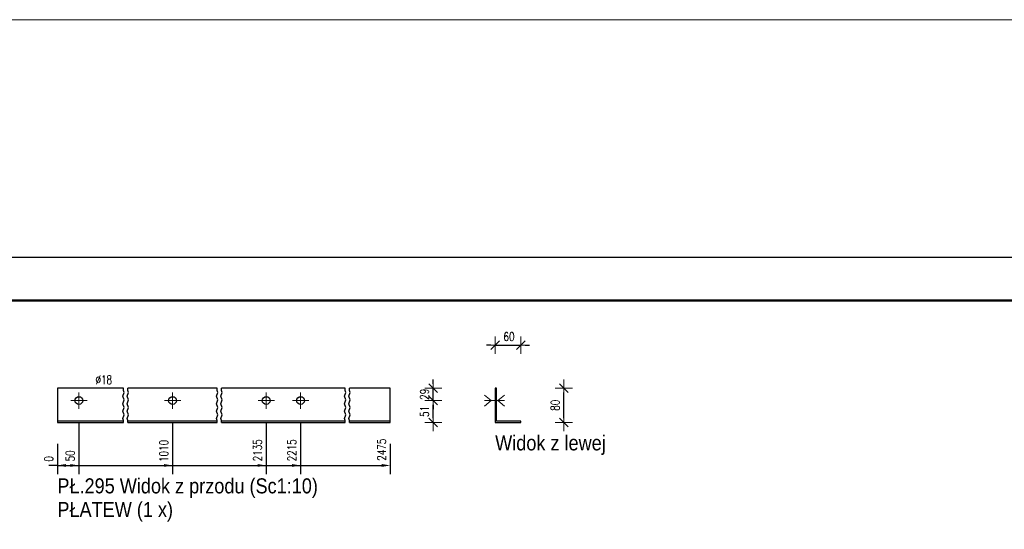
# Model space of a CAD drawing. Header units: millimetres. Extents: x -134 to 978, y 9358 to 10027.
# Tile 43 of 44: x 627 to 856, y 9889 to 10007. Entities that reach past the tile are written whole.
import ezdxf

# ---------------------------------------------------------------- set-up
doc = ezdxf.new("R2010")
doc.units = ezdxf.units.MM
doc.header["$LTSCALE"] = 10
doc.linetypes.add('HIDDEN', pattern=[0.375, 0.25, -0.125])
doc.linetypes.add('MITTE', pattern=[2, 1.25, -0.25, 0.25, -0.25])
doc.layers.get('Defpoints').update_dxf_attribs({"color": 1})
doc.layers.add('_FORMATKA', color=8, linetype='Continuous', plot=False)
for name, color, linetype, lineweight in [('_RAMKA', 7, 'Continuous', 35), ('PS_Bolt', 4, 'Continuous', 13), ('PS_DIM', 4, 'Continuous', 13), ('PS_Hidden', 2, 'HIDDEN', 9), ('PS_Mid', 5, 'MITTE', 15), ('PS_Shape', 161, 'Continuous', 30), ('PS_SOLID', 7, 'Continuous', 30), ('PS_TEXT', 3, 'Continuous', 18)]:
    doc.layers.add(name, color=color, linetype=linetype, lineweight=lineweight)
doc.styles.add('gil', font='txt', dxfattribs={"width": 0.9})
doc.styles.add('simplex', font='simplex.shx', dxfattribs={"width": 0.75})
doc.dimstyles.new('1_10_GŁ_DS1-LS10', dxfattribs={"dimtxt": 2, "dimasz": 2, "dimexe": 2, "dimexo": 5, "dimgap": 1, "dimtad": 1, "dimjust": 4, "dimdec": 0, "dimlfac": 10, "dimtxsty": 'simplex', "dimblk1": 'NONE', "dimsah": 1, "dimcen": 2, "dimclrd": 256, "dimclre": 256, "dimclrt": 3, "dimadec": 1, "dimazin": 0, "dimtfac": 1, "dimtdec": 0, "dimtmove": 2, "dimatfit": 3, "dimfxl": 1, "dimarcsym": 0})
doc.dimstyles.new('1_10_PRZ', dxfattribs={"dimtxt": 2, "dimasz": 1, "dimexe": 2, "dimexo": 5, "dimgap": 1, "dimtad": 1, "dimdec": 0, "dimlfac": 10, "dimtxsty": 'simplex', "dimblk": 'dimznak', "dimcen": 2, "dimse1": 1, "dimse2": 1, "dimclrt": 3, "dimadec": 1, "dimazin": 0, "dimtfac": 1, "dimtdec": 0, "dimtix": 1, "dimtmove": 2, "dimatfit": 3, "dimldrblk": 'dim-grot', "dimfxl": 1, "dimarcsym": 0})
doc.dimstyles.new('1_10_PRZ_DS1-LS10', dxfattribs={"dimtxt": 2, "dimasz": 1, "dimexe": 2, "dimexo": 5, "dimgap": 1, "dimtad": 1, "dimdec": 0, "dimlfac": 10, "dimtxsty": 'simplex', "dimblk": 'dimznak', "dimcen": 2, "dimse1": 1, "dimse2": 1, "dimclrt": 3, "dimadec": 1, "dimazin": 0, "dimtfac": 1, "dimtdec": 0, "dimtix": 1, "dimtmove": 2, "dimatfit": 3, "dimldrblk": 'dim-grot', "dimfxl": 1, "dimarcsym": 0})

# ---------------------------------------------------------------- blocks, each defined once
blk = doc.blocks.new('*D408')
at = {"layer": 'Defpoints', "color": 0, "transparency": 16777216}
for p in [(636, 9913.44), (636, 9913.44), (636, 9903.44)]:
    blk.add_point(p, dxfattribs=at)
at = {"layer": 'PS_DIM', "lineweight": -2, "transparency": 16777216}
for p, q in [((636, 9908.44), (636, 9901.44)), ((636, 9908.44), (636, 9901.44)), ((636, 9903.44), (634, 9903.44)), ((636, 9903.44), (636, 9903.44)), ((638, 9903.44), (640, 9903.44))]:
    blk.add_line(p, q, dxfattribs=at)
at = {"layer": 'PS_DIM', "transparency": 16777216}
blk.add_solid([(638, 9903.77), (638, 9903.11), (636, 9903.44)], dxfattribs=at)
at = {"layer": 'PS_DIM', "color": 3, "transparency": 16777216, "insert": (633.98, 9904.96), "char_height": 2, "attachment_point": 5, "rotation": 90, "style": 'simplex'}
blk.add_mtext('0', dxfattribs=at)
blk = doc.blocks.new('_None')
blk = doc.blocks.new('*D409')
at = {"layer": 'Defpoints', "color": 0, "transparency": 16777216}
for p in [(641, 9918.54), (636, 9913.44), (641, 9903.44)]:
    blk.add_point(p, dxfattribs=at)
at = {"layer": 'PS_DIM', "lineweight": -2, "transparency": 16777216}
for p, q in [((641, 9913.54), (641, 9901.44)), ((636, 9908.44), (636, 9901.44)), ((636, 9903.44), (639, 9903.44))]:
    blk.add_line(p, q, dxfattribs=at)
at = {"layer": 'PS_DIM', "transparency": 16777216}
blk.add_solid([(639, 9903.77), (639, 9903.11), (641, 9903.44)], dxfattribs=at)
at = {"layer": 'PS_DIM', "color": 3, "transparency": 16777216, "insert": (638.98, 9905.67), "char_height": 2, "attachment_point": 5, "rotation": 90, "style": 'simplex'}
blk.add_mtext('50', dxfattribs=at)
blk = doc.blocks.new('*D410')
at = {"layer": 'Defpoints', "color": 0, "transparency": 16777216}
for p in [(662.8, 9918.54), (636, 9913.44), (662.8, 9903.44)]:
    blk.add_point(p, dxfattribs=at)
at = {"layer": 'PS_DIM', "lineweight": -2, "transparency": 16777216}
for p, q in [((662.8, 9913.54), (662.8, 9901.44)), ((636, 9908.44), (636, 9901.44)), ((636, 9903.44), (660.8, 9903.44))]:
    blk.add_line(p, q, dxfattribs=at)
at = {"layer": 'PS_DIM', "transparency": 16777216}
blk.add_solid([(660.8, 9903.77), (660.8, 9903.11), (662.8, 9903.44)], dxfattribs=at)
at = {"layer": 'PS_DIM', "color": 3, "transparency": 16777216, "insert": (660.78, 9906.82), "char_height": 2, "attachment_point": 5, "rotation": 90, "style": 'simplex'}
blk.add_mtext('1010', dxfattribs=at)
blk = doc.blocks.new('*D411')
at = {"layer": 'Defpoints', "color": 0, "transparency": 16777216}
for p in [(684.6, 9918.54), (636, 9913.44), (684.6, 9903.44)]:
    blk.add_point(p, dxfattribs=at)
at = {"layer": 'PS_DIM', "lineweight": -2, "transparency": 16777216}
for p, q in [((684.6, 9913.54), (684.6, 9901.44)), ((636, 9908.44), (636, 9901.44)), ((636, 9903.44), (682.6, 9903.44))]:
    blk.add_line(p, q, dxfattribs=at)
at = {"layer": 'PS_DIM', "transparency": 16777216}
blk.add_solid([(682.6, 9903.77), (682.6, 9903.11), (684.6, 9903.44)], dxfattribs=at)
at = {"layer": 'PS_DIM', "color": 3, "transparency": 16777216, "insert": (682.58, 9906.96), "char_height": 2, "attachment_point": 5, "rotation": 90, "style": 'simplex'}
blk.add_mtext('2135', dxfattribs=at)
blk = doc.blocks.new('*D412')
at = {"layer": 'Defpoints', "color": 0, "transparency": 16777216}
for p in [(692.6, 9918.54), (636, 9913.44), (692.6, 9903.44)]:
    blk.add_point(p, dxfattribs=at)
at = {"layer": 'PS_DIM', "lineweight": -2, "transparency": 16777216}
for p, q in [((692.6, 9913.54), (692.6, 9901.44)), ((636, 9908.44), (636, 9901.44)), ((636, 9903.44), (690.6, 9903.44))]:
    blk.add_line(p, q, dxfattribs=at)
at = {"layer": 'PS_DIM', "transparency": 16777216}
blk.add_solid([(690.6, 9903.77), (690.6, 9903.11), (692.6, 9903.44)], dxfattribs=at)
at = {"layer": 'PS_DIM', "color": 3, "transparency": 16777216, "insert": (690.58, 9906.96), "char_height": 2, "attachment_point": 5, "rotation": 90, "style": 'simplex'}
blk.add_mtext('2215', dxfattribs=at)
blk = doc.blocks.new('*D413')
at = {"layer": 'Defpoints', "color": 0, "transparency": 16777216}
for p in [(636, 9913.44), (713.5, 9913.44), (713.5, 9903.44)]:
    blk.add_point(p, dxfattribs=at)
at = {"layer": 'PS_DIM', "lineweight": -2, "transparency": 16777216}
for p, q in [((636, 9908.44), (636, 9901.44)), ((713.5, 9908.44), (713.5, 9901.44)), ((636, 9903.44), (711.5, 9903.44))]:
    blk.add_line(p, q, dxfattribs=at)
at = {"layer": 'PS_DIM', "transparency": 16777216}
blk.add_solid([(711.5, 9903.77), (711.5, 9903.11), (713.5, 9903.44)], dxfattribs=at)
at = {"layer": 'PS_DIM', "color": 3, "transparency": 16777216, "insert": (711.48, 9907.1), "char_height": 2, "attachment_point": 5, "rotation": 90, "style": 'simplex'}
blk.add_mtext('2475', dxfattribs=at)
blk = doc.blocks.new('dimznak')
at = {"color": 0}
for points in [[(0, 2), (0, -2)], [(-2, 0), (2, 0)]]:
    blk.add_lwpolyline(points, dxfattribs=at)
at = {"color": 2}
blk.add_lwpolyline([(1, 1), (-1, -1)], dxfattribs=at)
blk = doc.blocks.new('*D414')
at = {"layer": 'Defpoints', "color": 0, "transparency": 16777216}
for p in [(692.6, 9918.54), (723.5, 9918.54), (692.6, 9913.44)]:
    blk.add_point(p, dxfattribs=at)
at = {"layer": 'PS_DIM', "color": 0, "lineweight": -2, "transparency": 16777216}
blk.add_line((723.5, 9914.44), (723.5, 9917.54), dxfattribs=at)
for p, rotation in [((723.5, 9918.54), 90), ((723.5, 9913.44), 270)]:
    blk.add_blockref('dimznak', p, dxfattribs=dict(at, rotation=rotation))
at = {"layer": 'PS_DIM', "color": 3, "transparency": 16777216, "insert": (721.46, 9915.99), "char_height": 2, "attachment_point": 5, "rotation": 90, "style": 'simplex'}
blk.add_mtext('51', dxfattribs=at)
blk = doc.blocks.new('dim-grot')
blk.add_hatch(color=256).paths.add_polyline_path([(0, 0), (-2, 0.5), (-2, -0.5)])
blk.add_lwpolyline([(0, 0), (-2, 0.5), (-2, -0.5), (0, 0)])
blk = doc.blocks.new('*D415')
at = {"layer": 'Defpoints', "color": 0, "transparency": 16777216}
for p in [(692.6, 9921.44), (723.5, 9921.44), (692.6, 9918.54)]:
    blk.add_point(p, dxfattribs=at)
at = {"layer": 'PS_DIM', "color": 0, "lineweight": -2, "transparency": 16777216}
for p, q in [((723.5, 9922.44), (723.5, 9923.44)), ((723.5, 9918.54), (723.5, 9921.44)), ((723.5, 9917.54), (723.5, 9916.54))]:
    blk.add_line(p, q, dxfattribs=at)
for p, rotation in [((723.5, 9921.44), 270), ((723.5, 9918.54), 90)]:
    blk.add_blockref('dimznak', p, dxfattribs=dict(at, rotation=rotation))
at = {"layer": 'PS_DIM', "color": 3, "transparency": 16777216, "insert": (721.46, 9919.99), "char_height": 2, "attachment_point": 5, "rotation": 90, "style": 'simplex'}
blk.add_mtext('29', dxfattribs=at)
blk = doc.blocks.new('*D416')
at = {"layer": 'Defpoints', "color": 0, "transparency": 16777216}
for p in [(743.9, 9931.44), (737.9, 9921.44), (743.9, 9913.59)]:
    blk.add_point(p, dxfattribs=at)
at = {"layer": 'PS_DIM', "color": 0, "lineweight": -2, "transparency": 16777216}
for p, q in [((736.9, 9931.44), (735.9, 9931.44)), ((737.9, 9931.44), (743.9, 9931.44)), ((744.9, 9931.44), (745.9, 9931.44))]:
    blk.add_line(p, q, dxfattribs=at)
blk.add_blockref('dimznak', (737.9, 9931.44), dxfattribs=at)
at = {"layer": 'PS_DIM', "color": 0, "lineweight": -2, "transparency": 16777216, "rotation": 180}
blk.add_blockref('dimznak', (743.9, 9931.44), dxfattribs=at)
at = {"layer": 'PS_DIM', "color": 3, "transparency": 16777216, "insert": (741.12, 9933.41), "char_height": 2, "attachment_point": 5, "style": 'simplex'}
blk.add_mtext('60', dxfattribs=at)
blk = doc.blocks.new('*D417')
at = {"layer": 'Defpoints', "color": 0, "transparency": 16777216}
for p in [(743.9, 9921.44), (753.9, 9921.44), (743.9, 9913.44)]:
    blk.add_point(p, dxfattribs=at)
at = {"layer": 'PS_DIM', "color": 0, "lineweight": -2, "transparency": 16777216}
blk.add_line((753.9, 9914.44), (753.9, 9920.44), dxfattribs=at)
for p, rotation in [((753.9, 9921.44), 90), ((753.9, 9913.44), 270)]:
    blk.add_blockref('dimznak', p, dxfattribs=dict(at, rotation=rotation))
at = {"layer": 'PS_DIM', "color": 3, "transparency": 16777216, "insert": (751.86, 9917.44), "char_height": 2, "attachment_point": 5, "rotation": 90, "style": 'simplex'}
blk.add_mtext('80', dxfattribs=at)
blk = doc.blocks.new('*D514')
at = {"color": 252, "lineweight": -2, "transparency": 16777216}
blk.add_line((-1097, 649.33), (-3, 649.33), dxfattribs=at)
at = {"layer": 'Defpoints', "color": 0, "transparency": 16777216}
for p in [(0, 649.33), (-1100, 594), (0, 594)]:
    blk.add_point(p, dxfattribs=at)
at = {"color": 252, "lineweight": -2, "transparency": 16777216, "xscale": 3, "yscale": 3, "zscale": 3, "rotation": 180}
blk.add_blockref('dimznak', (-1100, 649.33), dxfattribs=at)
at = {"color": 252, "lineweight": -2, "transparency": 16777216, "xscale": 3, "yscale": 3, "zscale": 3}
blk.add_blockref('dimznak', (0, 649.33), dxfattribs=at)
at = {"color": 252, "transparency": 16777216, "insert": (-550, 659.83), "char_height": 15, "attachment_point": 5, "style": 'simplex'}
blk.add_mtext('1100', dxfattribs=at)
blk = doc.blocks.new('*X862')
at = {"color": 3, "linetype": 'Continuous'}
blk.add_line((641, 9918.54), (641, 9918.54), dxfattribs=at)
blk.add_line((641, 9918.54), (641, 9918.54), dxfattribs=at)
blk.add_line((641, 9918.54), (641, 9918.54), dxfattribs=at)
blk.add_line((641, 9918.54), (641, 9918.54), dxfattribs=at)
blk.add_line((641, 9918.54), (641, 9918.54), dxfattribs=at)
blk = doc.blocks.new('*X863')
at = {"color": 3, "linetype": 'Continuous'}
blk.add_line((662.8, 9918.54), (662.8, 9918.54), dxfattribs=at)
blk.add_line((662.8, 9918.54), (662.8, 9918.54), dxfattribs=at)
blk.add_line((662.8, 9918.54), (662.8, 9918.54), dxfattribs=at)
blk.add_line((662.8, 9918.54), (662.8, 9918.54), dxfattribs=at)
blk.add_line((662.8, 9918.54), (662.8, 9918.54), dxfattribs=at)
blk = doc.blocks.new('*X864')
at = {"color": 1}
for p, q in [((651.22, 9919.54), (651.58, 9920.41)), ((651.4, 9920.85), (651.4, 9921.44)), ((651.58, 9920.41), (651.4, 9920.85)), ((652.22, 9919.54), (652.58, 9920.41)), ((652.4, 9920.85), (652.4, 9921.44)), ((652.58, 9920.41), (652.4, 9920.85)), ((673.02, 9919.54), (673.38, 9920.41)), ((673.2, 9920.85), (673.2, 9921.44)), ((673.38, 9920.41), (673.2, 9920.85)), ((674.02, 9919.54), (674.38, 9920.41)), ((674.2, 9920.85), (674.2, 9921.44)), ((674.38, 9920.41), (674.2, 9920.85)), ((702.82, 9919.54), (703.18, 9920.41)), ((703, 9920.85), (703, 9921.44)), ((703.18, 9920.41), (703, 9920.85)), ((703.82, 9919.54), (704.18, 9920.41)), ((704, 9920.85), (704, 9921.44)), ((704.18, 9920.41), (704, 9920.85)), ((651.58, 9918.68), (651.22, 9919.54)), ((651.22, 9917.81), (651.58, 9918.68)), ((651.58, 9916.94), (651.22, 9917.81)), ((652.58, 9918.68), (652.22, 9919.54)), ((652.22, 9917.81), (652.58, 9918.68)), ((652.58, 9916.94), (652.22, 9917.81)), ((673.38, 9918.68), (673.02, 9919.54)), ((673.02, 9917.81), (673.38, 9918.68)), ((673.38, 9916.94), (673.02, 9917.81)), ((674.38, 9918.68), (674.02, 9919.54)), ((674.02, 9917.81), (674.38, 9918.68)), ((674.38, 9916.94), (674.02, 9917.81)), ((703.18, 9918.68), (702.82, 9919.54)), ((702.82, 9917.81), (703.18, 9918.68)), ((703.18, 9916.94), (702.82, 9917.81)), ((704.18, 9918.68), (703.82, 9919.54)), ((703.82, 9917.81), (704.18, 9918.68)), ((704.18, 9916.94), (703.82, 9917.81)), ((651.22, 9916.08), (651.58, 9916.94)), ((651.58, 9915.21), (651.22, 9916.08)), ((651.22, 9914.34), (651.58, 9915.21)), ((652.22, 9916.08), (652.58, 9916.94)), ((652.58, 9915.21), (652.22, 9916.08)), ((652.22, 9914.34), (652.58, 9915.21)), ((673.02, 9916.08), (673.38, 9916.94)), ((673.38, 9915.21), (673.02, 9916.08)), ((673.02, 9914.34), (673.38, 9915.21)), ((674.02, 9916.08), (674.38, 9916.94)), ((674.38, 9915.21), (674.02, 9916.08)), ((674.02, 9914.34), (674.38, 9915.21)), ((702.82, 9916.08), (703.18, 9916.94)), ((703.18, 9915.21), (702.82, 9916.08)), ((702.82, 9914.34), (703.18, 9915.21)), ((703.82, 9916.08), (704.18, 9916.94)), ((704.18, 9915.21), (703.82, 9916.08)), ((703.82, 9914.34), (704.18, 9915.21)), ((651.4, 9913.91), (651.22, 9914.34)), ((651.4, 9913.44), (651.4, 9913.91)), ((652.4, 9913.91), (652.22, 9914.34)), ((652.4, 9913.44), (652.4, 9913.91)), ((673.2, 9913.91), (673.02, 9914.34)), ((673.2, 9913.44), (673.2, 9913.91)), ((674.2, 9913.91), (674.02, 9914.34)), ((674.2, 9913.44), (674.2, 9913.91)), ((703, 9913.91), (702.82, 9914.34)), ((703, 9913.44), (703, 9913.91)), ((704, 9913.91), (703.82, 9914.34)), ((704, 9913.44), (704, 9913.91))]:
    blk.add_line(p, q, dxfattribs=at)
at = {"layer": 'PS_Mid', "color": 5, "linetype": 'MITTE'}
for p, q in [((641, 9920.44), (641, 9916.64)), ((662.8, 9920.44), (662.8, 9916.64)), ((684.6, 9920.44), (684.6, 9916.64)), ((692.6, 9920.44), (692.6, 9916.64)), ((642.9, 9918.54), (639.1, 9918.54)), ((664.7, 9918.54), (660.9, 9918.54)), ((686.5, 9918.54), (682.7, 9918.54)), ((694.5, 9918.54), (690.7, 9918.54))]:
    blk.add_line(p, q, dxfattribs=at)
at = {"layer": 'PS_SOLID', "color": 7, "linetype": 'Continuous'}
for p, q in [((641, 9921.44), (636, 9921.44)), ((636, 9921.44), (636, 9913.74)), ((651.4, 9921.44), (641, 9921.44)), ((662.8, 9921.44), (652.4, 9921.44)), ((673.2, 9921.44), (662.8, 9921.44)), ((684.6, 9921.44), (674.2, 9921.44)), ((692.6, 9921.44), (684.6, 9921.44)), ((703, 9921.44), (692.6, 9921.44)), ((713.5, 9921.44), (704, 9921.44)), ((713.5, 9913.74), (713.5, 9921.44)), ((651.4, 9913.74), (636, 9913.74)), ((636, 9913.74), (636, 9913.44)), ((636, 9913.44), (651.4, 9913.44)), ((673.2, 9913.74), (652.4, 9913.74)), ((652.4, 9913.44), (673.2, 9913.44)), ((703, 9913.74), (674.2, 9913.74)), ((674.2, 9913.44), (703, 9913.44)), ((713.5, 9913.74), (704, 9913.74)), ((704, 9913.44), (713.5, 9913.44)), ((713.5, 9913.44), (713.5, 9913.74))]:
    blk.add_line(p, q, dxfattribs=at)
at = {"layer": 'PS_SOLID', "color": 7}
for centre in [(641, 9918.54), (662.8, 9918.54), (684.6, 9918.54), (692.6, 9918.54)]:
    blk.add_circle(centre, 0.9, dxfattribs=at)
blk = doc.blocks.new('*X865')
at = {"color": 3, "style": 'gil', "width": 0.9}
for s, p in [('PŁ.295 Widok z przodu (Sc1:10)', (636, 9896.94)), ('PŁATEW (1 x)', (636, 9891.44))]:
    blk.add_text(s, height=3.5, dxfattribs=at).set_placement(p)
blk = doc.blocks.new('*X866')
at = {"color": 3, "linetype": 'Continuous'}
for p, q in [((735.4, 9919.82), (737, 9918.54)), ((740.1, 9919.82), (738.5, 9918.54)), ((737, 9918.54), (735.4, 9917.26)), ((740.1, 9918.54), (735.4, 9918.54)), ((738.5, 9918.54), (740.1, 9917.26))]:
    blk.add_line(p, q, dxfattribs=at)
blk = doc.blocks.new('*X867')
at = {"color": 3, "linetype": 'Continuous'}
for p, q in [((735.4, 9919.82), (737, 9918.54)), ((740.1, 9919.82), (738.5, 9918.54)), ((737, 9918.54), (735.4, 9917.26)), ((740.1, 9918.54), (735.4, 9918.54)), ((738.5, 9918.54), (740.1, 9917.26))]:
    blk.add_line(p, q, dxfattribs=at)
blk = doc.blocks.new('*X868')
at = {"layer": 'PS_Hidden', "color": 2, "linetype": 'HIDDEN'}
for p, q in [((738.2, 9919.44), (737.9, 9919.44)), ((737.9, 9917.64), (738.2, 9917.64))]:
    blk.add_line(p, q, dxfattribs=at)
at = {"layer": 'PS_SOLID', "color": 7, "linetype": 'Continuous'}
for p, q in [((738.2, 9921.44), (737.9, 9921.44)), ((737.9, 9921.44), (737.9, 9913.44)), ((738.2, 9918.54), (738.2, 9921.44)), ((738.2, 9913.74), (738.2, 9918.54)), ((737.9, 9913.44), (743.9, 9913.44)), ((743.9, 9913.74), (738.2, 9913.74)), ((743.9, 9913.44), (743.9, 9913.74))]:
    blk.add_line(p, q, dxfattribs=at)
blk = doc.blocks.new('*X869')
at = {"color": 3, "style": 'gil', "width": 0.9}
blk.add_text('Widok z lewej', height=3.5, dxfattribs=at).set_placement((737.9, 9906.94))
blk = doc.blocks.new('*U506')
at = {"layer": '_FORMATKA', "lineweight": -3}
blk.add_lwpolyline([(-1100, 0), (0, 0), (0, 594), (-1100, 594)], close=True, dxfattribs=at)
at = {"layer": '_RAMKA', "lineweight": -3, "const_width": 0.5}
blk.add_lwpolyline([(-1070, 10), (-10, 10), (-10, 584), (-1070, 584)], close=True, dxfattribs=at)
dim = blk.add_linear_dim(base=(0, 649.33), p1=(-1100, 594), p2=(0, 594), dimstyle='1_10_PRZ', override={"dimscale": 3, "dimtxt": 5, "dimlfac": 1, "dimclrd": 252, "dimclrt": 252})
dim.commit()
dim.dimension.update_dxf_attribs({"geometry": '*D514', "text_midpoint": (-550, 659.83)})

msp = doc.modelspace()

# ---------------------------------------------------------------- block references
at = {"layer": 'PS_Bolt', "color": 3}
for name in ['*X866', '*X867', '*X862', '*X863']:
    msp.add_blockref(name, (0, 0), dxfattribs=at)
at = {"layer": 'PS_DIM'}
msp.add_blockref('*U506', (972.3, 9357.81), dxfattribs=at)
at = {"layer": 'PS_Shape', "color": 1}
for name in ['*X864', '*X868']:
    msp.add_blockref(name, (0, 0), dxfattribs=at)
at = {"layer": 'PS_TEXT'}
for name in ['*X869', '*X865']:
    msp.add_blockref(name, (0, 0), dxfattribs=at)

# ---------------------------------------------------------------- texts
at = {"layer": 'PS_DIM', "insert": (644.87, 9922.36), "char_height": 2, "attachment_point": 7, "style": 'simplex'}
msp.add_mtext('\\A1;%%c18', dxfattribs=at)

# ---------------------------------------------------------------- dimensions: what is measured, and where the dimension line sits
at = {"layer": 'PS_DIM'}
dim = msp.add_linear_dim(base=(743.9, 9931.44), p1=(737.9, 9921.44), p2=(743.9, 9913.59), dimstyle='1_10_PRZ_DS1-LS10', dxfattribs=at)
dim.commit()
dim.dimension.update_dxf_attribs({"geometry": '*D416', "text_midpoint": (741.12, 9933.41), "dimtype": 128})
for base, p1, p2, picture, middle in [((723.5, 9921.44), (692.6, 9918.54), (692.6, 9921.44), '*D415', (721.46, 9919.99)), ((753.9, 9921.44), (743.9, 9913.44), (743.9, 9921.44), '*D417', (751.86, 9917.44)), ((723.5, 9918.54), (692.6, 9913.44), (692.6, 9918.54), '*D414', (721.46, 9915.99))]:
    dim = msp.add_linear_dim(base=base, p1=p1, p2=p2, angle=90, dimstyle='1_10_PRZ_DS1-LS10', dxfattribs=at)
    dim.commit()
    dim.dimension.update_dxf_attribs({"geometry": picture, "text_midpoint": middle, "dimtype": 128})
for base, p1, p2, picture, middle in [((641, 9903.44), (636, 9913.44), (641, 9918.54), '*D409', (638.98, 9905.67)), ((635.9993, 9903.4396), (635.9992, 9913.4396), (635.9993, 9913.4396), '*D408', (633.9793, 9904.9596))]:
    dim = msp.add_linear_dim(base=base, p1=p1, p2=p2, dimstyle='1_10_GŁ_DS1-LS10', dxfattribs=at)
    dim.commit()
    dim.dimension.update_dxf_attribs({"geometry": picture, "text_midpoint": middle, "dimtype": 128, "text_rotation": 90})
for base, p2, text, picture, middle in [((662.8, 9903.44), (662.8, 9918.54), '1010', '*D410', (660.78, 9906.82)), ((684.6, 9903.44), (684.6, 9918.54), '2135', '*D411', (682.58, 9906.96)), ((692.6, 9903.44), (692.6, 9918.54), '2215', '*D412', (690.58, 9906.96)), ((713.5, 9903.44), (713.5, 9913.44), '2475', '*D413', (711.48, 9907.1))]:
    dim = msp.add_linear_dim(base=base, p1=(636, 9913.44), p2=p2, text=text, dimstyle='1_10_GŁ_DS1-LS10', dxfattribs=at)
    dim.commit()
    dim.dimension.update_dxf_attribs({"geometry": picture, "text_midpoint": middle, "dimtype": 128, "text_rotation": 90})

doc.saveas('drawing.dxf')
